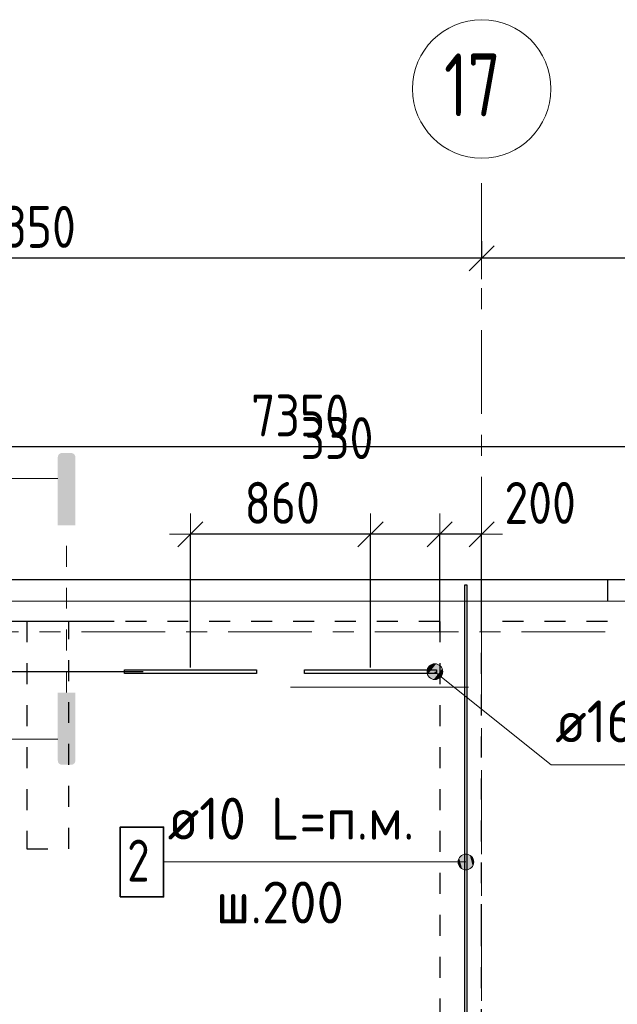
# Model space of a CAD drawing. Header units: metres. Extents: x -38 to 106, y -15 to 20.
# Tile 27 of 40: x 40.85 to 43.7, y 14.62 to 19.32. Entities that reach past the tile are written whole.
import ezdxf

# ---------------------------------------------------------------- set-up
doc = ezdxf.new("R2010")
doc.units = ezdxf.units.M
doc.header["$PDMODE"] = 65
for name, pattern in [('______11', [0.5, 0.4, -0.05, 0, -0.05]), ('______2', [0.0405, 0.03, -0.0105]), ('______5', [1.1, 0.8, -0.1, 0.1, -0.1]), ('______9', [0.1, 0, -0.1])]:
    doc.linetypes.add(name, pattern=pattern)
for name, color, linetype, lineweight in [('XR$2$Перекрытие (1)', 7, 'Continuous', 35), ('XR$3$Осевая линия (1)', 7, '______5', 13), ('XR$3$Размерная линия (1)', 7, 'Continuous', 13), ('XR$4$STANDARD_1', 7, 'Continuous', 25), ('XR$4$Арм. стержнями верхней зоны', 180, 'Continuous', 35), ('XR$4$Общий слой (1)', 7, 'Continuous', 13), ('XR$4$Осевая линия (1)', 7, '______5', 13), ('XR$4$Перекрытие (1)', 7, 'Continuous', 35), ('XR$4$Размерная линия (1)', 7, 'Continuous', 13), ('XR$5$STANDARD_1', 7, 'Continuous', 25), ('XR$5$Арм.стержн. Выпуски', 180, 'Continuous', 35), ('XR$5$Осевая линия (1)', 7, '______5', 13), ('XR$5$Перекрытие (1)', 7, 'Continuous', 35), ('XR$5$Размерная линия (1)', 7, 'Continuous', 13), ('XR$6$STANDARD_1', 7, 'Continuous', 25)]:
    doc.layers.add(name, color=color, linetype=linetype, lineweight=lineweight)
doc.layers.add('XR$7$Стена_ бетон несущ.', color=7, linetype='Continuous', lineweight=70, true_color=0xb4b496)
doc.styles.add('ISOCPEUR', font='txt')
doc.dimstyles.new('DIMSTYLE_5', dxfattribs={"dimtxt": 0.2, "dimasz": 0.2, "dimexe": 0, "dimexo": 0, "dimgap": 0.1, "dimtad": 2, "dimdec": 0, "dimlfac": 1000, "dimrnd": 5, "dimzin": 12, "dimdsep": 46, "dimtxsty": 'ISOCPEUR', "dimblk1": 'ALL_ML_STRICH', "dimblk2": 'ALL_ML_STRICH', "dimsah": 1, "dimcen": 0, "dimclrd": 7, "dimclre": 256, "dimclrt": 7, "dimadec": 0, "dimazin": 0, "dimtfac": 1, "dimtdec": 0, "dimtix": 1, "dimtmove": 2, "dimatfit": 3, "dimfxl": 0, "dimtzin": 0, "dimlwd": 0, "dimlwe": -3, "dimarcsym": 0})
doc.dimstyles.new('DIMSTYLE_7', dxfattribs={"dimtxt": 0.2, "dimasz": 0.2, "dimexe": 0, "dimexo": 0, "dimgap": 0.1, "dimtad": 2, "dimdec": 0, "dimlfac": 1000, "dimrnd": 5, "dimzin": 12, "dimdsep": 46, "dimtxsty": 'ISOCPEUR', "dimblk1": 'ALL_ML_STRICH', "dimblk2": 'ALL_ML_STRICH', "dimsah": 1, "dimcen": 0, "dimclrd": 7, "dimclre": 256, "dimclrt": 7, "dimadec": 0, "dimazin": 0, "dimtfac": 1, "dimtdec": 0, "dimtix": 1, "dimtmove": 2, "dimatfit": 3, "dimfxl": 0, "dimtvp": 1.2, "dimtzin": 0, "dimlwd": 0, "dimlwe": -3, "dimarcsym": 0})

# ---------------------------------------------------------------- blocks, each defined once
blk = doc.blocks.new('ALL_ML_STRICH')
at = {"color": 0, "linetype": 'ByBlock', "lineweight": -2}
for p, q in [((0, -0.5), (0, 0.5)), ((-0.3, -0.3), (0.3, 0.3)), ((-1, 0), (0.5, 0))]:
    blk.add_line(p, q, dxfattribs=at)
blk = doc.blocks.new('*D44')
at = {"layer": 'DEFPOINTS', "color": 7, "linetype": 'Continuous', "lineweight": 13, "transparency": 33554687}
for p in [(45.85, 17.2823), (38.5, 16.65), (45.85, 16.65)]:
    blk.add_point(p, dxfattribs=at)
at = {"layer": 'XR$3$Размерная линия (1)', "color": 9, "linetype": 'Continuous', "lineweight": -2, "true_color": 0xc7c7c7, "transparency": 33554687}
for p, q in [((38.5, 16.67), (38.5, 17.2823)), ((45.85, 16.67), (45.85, 17.2823))]:
    blk.add_line(p, q, dxfattribs=at)
at = {"layer": 'XR$3$Размерная линия (1)', "color": 7, "linetype": 'Continuous', "lineweight": -2, "transparency": 33554687}
blk.add_line((45.85, 17.2823), (38.5, 17.2823), dxfattribs=at)
at = {"layer": 'XR$3$Размерная линия (1)', "color": 7, "linetype": 'Continuous', "lineweight": 13, "transparency": 33554687, "xscale": 0.2, "yscale": 0.2, "zscale": 0.2}
for p, rotation in [((38.5, 17.2823), 180), ((45.85, 17.2823), 360)]:
    blk.add_blockref('ALL_ML_STRICH', p, dxfattribs=dict(at, rotation=rotation))
at = {"layer": 'XR$3$Размерная линия (1)', "color": 7, "linetype": 'Continuous', "lineweight": 13, "transparency": 33554687, "insert": (42.1833, 17.4323), "char_height": 0.2, "width": 0.666667, "attachment_point": 5, "style": 'ISOCPEUR'}
blk.add_mtext('\\W0.83;\\A1;{7350}', dxfattribs=at)
blk = doc.blocks.new('*D60')
at = {"layer": 'DEFPOINTS', "color": 7, "linetype": 'Continuous', "lineweight": 13, "transparency": 33554687}
for p in [(45.65, 18.3268), (43.05, 18.2834), (45.65, 18.182)]:
    blk.add_point(p, dxfattribs=at)
at = {"layer": 'XR$3$Размерная линия (1)', "color": 9, "linetype": 'Continuous', "lineweight": -2, "true_color": 0xc7c7c7, "transparency": 33554687}
for p, q in [((45.65, 18.3068), (45.65, 18.182)), ((43.05, 18.2634), (43.05, 18.182))]:
    blk.add_line(p, q, dxfattribs=at)
at = {"layer": 'XR$3$Размерная линия (1)', "color": 7, "linetype": 'Continuous', "lineweight": -2, "transparency": 33554687}
blk.add_line((45.65, 18.182), (43.05, 18.182), dxfattribs=at)
at = {"layer": 'XR$3$Размерная линия (1)', "color": 7, "linetype": 'Continuous', "lineweight": 13, "transparency": 33554687, "xscale": 0.2, "yscale": 0.2, "zscale": 0.2}
for p, rotation in [((43.05, 18.182), 180), ((45.65, 18.182), 360)]:
    blk.add_blockref('ALL_ML_STRICH', p, dxfattribs=dict(at, rotation=rotation))
at = {"layer": 'XR$3$Размерная линия (1)', "color": 7, "linetype": 'Continuous', "lineweight": 13, "transparency": 33554687, "insert": (44.3583, 18.332), "char_height": 0.2, "width": 0.666667, "attachment_point": 5, "style": 'ISOCPEUR'}
blk.add_mtext('\\W0.83;\\A1;{2600}', dxfattribs=at)
blk = doc.blocks.new('*D61')
at = {"layer": 'DEFPOINTS', "color": 7, "linetype": 'Continuous', "lineweight": 13, "transparency": 33554687}
for p in [(38.7, 18.4861), (43.05, 18.2834), (43.05, 18.182)]:
    blk.add_point(p, dxfattribs=at)
at = {"layer": 'XR$3$Размерная линия (1)', "color": 9, "linetype": 'Continuous', "lineweight": -2, "true_color": 0xc7c7c7, "transparency": 33554687}
for p, q in [((38.7, 18.4661), (38.7, 18.182)), ((43.05, 18.2634), (43.05, 18.182))]:
    blk.add_line(p, q, dxfattribs=at)
at = {"layer": 'XR$3$Размерная линия (1)', "color": 7, "linetype": 'Continuous', "lineweight": -2, "transparency": 33554687}
blk.add_line((43.05, 18.182), (38.7, 18.182), dxfattribs=at)
at = {"layer": 'XR$3$Размерная линия (1)', "color": 7, "linetype": 'Continuous', "lineweight": 13, "transparency": 33554687, "xscale": 0.2, "yscale": 0.2, "zscale": 0.2}
for p, rotation in [((38.7, 18.182), 180), ((43.05, 18.182), 360)]:
    blk.add_blockref('ALL_ML_STRICH', p, dxfattribs=dict(at, rotation=rotation))
at = {"layer": 'XR$3$Размерная линия (1)', "color": 7, "linetype": 'Continuous', "lineweight": 13, "transparency": 33554687, "insert": (40.875, 18.332), "char_height": 0.2, "width": 0.666667, "attachment_point": 5, "style": 'ISOCPEUR'}
blk.add_mtext('\\W0.83;\\A1;{4350}', dxfattribs=at)
blk = doc.blocks.new('*D88')
at = {"layer": 'DEFPOINTS', "color": 7, "linetype": 'Continuous', "lineweight": 13, "transparency": 33554687}
for p in [(45.65, 18.3268), (43.05, 18.2834), (45.65, 18.182)]:
    blk.add_point(p, dxfattribs=at)
at = {"layer": 'XR$4$Размерная линия (1)', "color": 9, "linetype": 'Continuous', "lineweight": -2, "true_color": 0xc7c7c7, "transparency": 33554687}
for p, q in [((45.65, 18.3068), (45.65, 18.182)), ((43.05, 18.2634), (43.05, 18.182))]:
    blk.add_line(p, q, dxfattribs=at)
at = {"layer": 'XR$4$Размерная линия (1)', "color": 7, "linetype": 'Continuous', "lineweight": -2, "transparency": 33554687}
blk.add_line((45.65, 18.182), (43.05, 18.182), dxfattribs=at)
at = {"layer": 'XR$4$Размерная линия (1)', "color": 7, "linetype": 'Continuous', "lineweight": 13, "transparency": 33554687, "xscale": 0.2, "yscale": 0.2, "zscale": 0.2}
for p, rotation in [((43.05, 18.182), 180), ((45.65, 18.182), 360)]:
    blk.add_blockref('ALL_ML_STRICH', p, dxfattribs=dict(at, rotation=rotation))
at = {"layer": 'XR$4$Размерная линия (1)', "color": 7, "linetype": 'Continuous', "lineweight": 13, "transparency": 33554687, "insert": (44.3583, 18.332), "char_height": 0.2, "width": 0.666667, "attachment_point": 5, "style": 'ISOCPEUR'}
blk.add_mtext('\\W0.83;\\A1;{2600}', dxfattribs=at)
blk = doc.blocks.new('*D89')
at = {"layer": 'DEFPOINTS', "color": 7, "linetype": 'Continuous', "lineweight": 13, "transparency": 33554687}
for p in [(38.7, 18.4861), (43.05, 18.2834), (43.05, 18.182)]:
    blk.add_point(p, dxfattribs=at)
at = {"layer": 'XR$4$Размерная линия (1)', "color": 9, "linetype": 'Continuous', "lineweight": -2, "true_color": 0xc7c7c7, "transparency": 33554687}
for p, q in [((38.7, 18.4661), (38.7, 18.182)), ((43.05, 18.2634), (43.05, 18.182))]:
    blk.add_line(p, q, dxfattribs=at)
at = {"layer": 'XR$4$Размерная линия (1)', "color": 7, "linetype": 'Continuous', "lineweight": -2, "transparency": 33554687}
blk.add_line((43.05, 18.182), (38.7, 18.182), dxfattribs=at)
at = {"layer": 'XR$4$Размерная линия (1)', "color": 7, "linetype": 'Continuous', "lineweight": 13, "transparency": 33554687, "xscale": 0.2, "yscale": 0.2, "zscale": 0.2}
for p, rotation in [((38.7, 18.182), 180), ((43.05, 18.182), 360)]:
    blk.add_blockref('ALL_ML_STRICH', p, dxfattribs=dict(at, rotation=rotation))
at = {"layer": 'XR$4$Размерная линия (1)', "color": 7, "linetype": 'Continuous', "lineweight": 13, "transparency": 33554687, "insert": (40.875, 18.332), "char_height": 0.2, "width": 0.666667, "attachment_point": 5, "style": 'ISOCPEUR'}
blk.add_mtext('\\W0.83;\\A1;{4350}', dxfattribs=at)
blk = doc.blocks.new('*D94')
at = {"layer": 'DEFPOINTS', "color": 7, "linetype": 'Continuous', "lineweight": 13, "transparency": 33554687}
for p in [(45.65, 18.3268), (43.05, 18.2834), (45.65, 18.182)]:
    blk.add_point(p, dxfattribs=at)
at = {"layer": 'XR$5$Размерная линия (1)', "color": 9, "linetype": 'Continuous', "lineweight": -2, "true_color": 0xc7c7c7, "transparency": 33554687}
for p, q in [((45.65, 18.3068), (45.65, 18.182)), ((43.05, 18.2634), (43.05, 18.182))]:
    blk.add_line(p, q, dxfattribs=at)
at = {"layer": 'XR$5$Размерная линия (1)', "color": 7, "linetype": 'Continuous', "lineweight": -2, "transparency": 33554687}
blk.add_line((45.65, 18.182), (43.05, 18.182), dxfattribs=at)
at = {"layer": 'XR$5$Размерная линия (1)', "color": 7, "linetype": 'Continuous', "lineweight": 13, "transparency": 33554687, "xscale": 0.2, "yscale": 0.2, "zscale": 0.2}
for p, rotation in [((43.05, 18.182), 180), ((45.65, 18.182), 360)]:
    blk.add_blockref('ALL_ML_STRICH', p, dxfattribs=dict(at, rotation=rotation))
at = {"layer": 'XR$5$Размерная линия (1)', "color": 7, "linetype": 'Continuous', "lineweight": 13, "transparency": 33554687, "insert": (44.3583, 18.332), "char_height": 0.2, "width": 0.666667, "attachment_point": 5, "style": 'ISOCPEUR'}
blk.add_mtext('\\W0.83;\\A1;{2600}', dxfattribs=at)
blk = doc.blocks.new('*D95')
at = {"layer": 'DEFPOINTS', "color": 7, "linetype": 'Continuous', "lineweight": 13, "transparency": 33554687}
for p in [(38.7, 18.4861), (43.05, 18.2834), (43.05, 18.182)]:
    blk.add_point(p, dxfattribs=at)
at = {"layer": 'XR$5$Размерная линия (1)', "color": 9, "linetype": 'Continuous', "lineweight": -2, "true_color": 0xc7c7c7, "transparency": 33554687}
for p, q in [((38.7, 18.4661), (38.7, 18.182)), ((43.05, 18.2634), (43.05, 18.182))]:
    blk.add_line(p, q, dxfattribs=at)
at = {"layer": 'XR$5$Размерная линия (1)', "color": 7, "linetype": 'Continuous', "lineweight": -2, "transparency": 33554687}
blk.add_line((43.05, 18.182), (38.7, 18.182), dxfattribs=at)
at = {"layer": 'XR$5$Размерная линия (1)', "color": 7, "linetype": 'Continuous', "lineweight": 13, "transparency": 33554687, "xscale": 0.2, "yscale": 0.2, "zscale": 0.2}
for p, rotation in [((38.7, 18.182), 180), ((43.05, 18.182), 360)]:
    blk.add_blockref('ALL_ML_STRICH', p, dxfattribs=dict(at, rotation=rotation))
at = {"layer": 'XR$5$Размерная линия (1)', "color": 7, "linetype": 'Continuous', "lineweight": 13, "transparency": 33554687, "insert": (40.875, 18.332), "char_height": 0.2, "width": 0.666667, "attachment_point": 5, "style": 'ISOCPEUR'}
blk.add_mtext('\\W0.83;\\A1;{4350}', dxfattribs=at)
blk = doc.blocks.new('*D114')
at = {"layer": 'DEFPOINTS', "color": 7, "linetype": 'Continuous', "lineweight": 13, "transparency": 33554687}
for p in [(43.05, 16.8653), (42.85, 16.3839), (43.05, 16.3839)]:
    blk.add_point(p, dxfattribs=at)
at = {"layer": 'XR$5$Размерная линия (1)', "color": 9, "linetype": 'Continuous', "lineweight": -2, "true_color": 0xc7c7c7, "transparency": 33554687}
for p, q in [((42.85, 16.4039), (42.85, 16.8653)), ((43.05, 16.4039), (43.05, 16.8653))]:
    blk.add_line(p, q, dxfattribs=at)
at = {"layer": 'XR$5$Размерная линия (1)', "color": 7, "linetype": 'Continuous', "lineweight": -2, "transparency": 33554687}
blk.add_line((43.05, 16.8653), (42.85, 16.8653), dxfattribs=at)
at = {"layer": 'XR$5$Размерная линия (1)', "color": 7, "linetype": 'Continuous', "lineweight": 13, "transparency": 33554687, "xscale": 0.2, "yscale": 0.2, "zscale": 0.2}
for p, rotation in [((42.85, 16.8653), 180), ((43.05, 16.8653), 360)]:
    blk.add_blockref('ALL_ML_STRICH', p, dxfattribs=dict(at, rotation=rotation))
at = {"layer": 'XR$5$Размерная линия (1)', "color": 7, "linetype": 'Continuous', "lineweight": 13, "transparency": 33554687, "insert": (43.3293, 17.0151), "char_height": 0.2, "width": 0.5, "attachment_point": 5, "style": 'ISOCPEUR'}
blk.add_mtext('\\W0.83;\\A1;{200}', dxfattribs=at)
blk = doc.blocks.new('*D115')
at = {"layer": 'DEFPOINTS', "color": 7, "linetype": 'Continuous', "lineweight": 13, "transparency": 33554687}
for p in [(42.85, 16.8653), (42.85, 16.3839), (42.5197, 16.21)]:
    blk.add_point(p, dxfattribs=at)
at = {"layer": 'XR$5$Размерная линия (1)', "color": 9, "linetype": 'Continuous', "lineweight": -2, "true_color": 0xc7c7c7, "transparency": 33554687}
for p, q in [((42.5197, 16.23), (42.5197, 16.8653)), ((42.85, 16.4039), (42.85, 16.8653))]:
    blk.add_line(p, q, dxfattribs=at)
at = {"layer": 'XR$5$Размерная линия (1)', "color": 7, "linetype": 'Continuous', "lineweight": -2, "transparency": 33554687}
blk.add_line((42.85, 16.8653), (42.5197, 16.8653), dxfattribs=at)
at = {"layer": 'XR$5$Размерная линия (1)', "color": 7, "linetype": 'Continuous', "lineweight": 13, "transparency": 33554687, "xscale": 0.2, "yscale": 0.2, "zscale": 0.2}
for p, rotation in [((42.5197, 16.8653), 180), ((42.85, 16.8653), 360)]:
    blk.add_blockref('ALL_ML_STRICH', p, dxfattribs=dict(at, rotation=rotation))
at = {"layer": 'XR$5$Размерная линия (1)', "color": 7, "linetype": 'Continuous', "lineweight": 13, "transparency": 33554687, "insert": (42.3596, 17.3243), "char_height": 0.2, "width": 0.5, "attachment_point": 5, "style": 'ISOCPEUR'}
blk.add_mtext('\\W0.83;\\A1;{330}', dxfattribs=at)
blk = doc.blocks.new('*D116')
at = {"layer": 'DEFPOINTS', "color": 7, "linetype": 'Continuous', "lineweight": 13, "transparency": 33554687}
for p in [(42.5197, 16.8653), (41.6597, 16.21), (42.5197, 16.21)]:
    blk.add_point(p, dxfattribs=at)
at = {"layer": 'XR$5$Размерная линия (1)', "color": 9, "linetype": 'Continuous', "lineweight": -2, "true_color": 0xc7c7c7, "transparency": 33554687}
for p, q in [((41.6597, 16.23), (41.6597, 16.8653)), ((42.5197, 16.23), (42.5197, 16.8653))]:
    blk.add_line(p, q, dxfattribs=at)
at = {"layer": 'XR$5$Размерная линия (1)', "color": 7, "linetype": 'Continuous', "lineweight": -2, "transparency": 33554687}
blk.add_line((42.5197, 16.8653), (41.6597, 16.8653), dxfattribs=at)
at = {"layer": 'XR$5$Размерная линия (1)', "color": 7, "linetype": 'Continuous', "lineweight": 13, "transparency": 33554687, "xscale": 0.2, "yscale": 0.2, "zscale": 0.2}
for p, rotation in [((41.6597, 16.8653), 180), ((42.5197, 16.8653), 360)]:
    blk.add_blockref('ALL_ML_STRICH', p, dxfattribs=dict(at, rotation=rotation))
at = {"layer": 'XR$5$Размерная линия (1)', "color": 7, "linetype": 'Continuous', "lineweight": 13, "transparency": 33554687, "insert": (42.0981, 17.0153), "char_height": 0.2, "width": 0.5, "attachment_point": 5, "style": 'ISOCPEUR'}
blk.add_mtext('\\W0.83;\\A1;{860}', dxfattribs=at)
blk = doc.blocks.new('*D125')
at = {"layer": 'DEFPOINTS', "color": 7, "linetype": 'Continuous', "lineweight": 13, "transparency": 33554687}
for p in [(41.4552, 16.21), (40.3671, 13.775), (41.6542, 13.775)]:
    blk.add_point(p, dxfattribs=at)
at = {"layer": 'XR$5$Размерная линия (1)', "color": 9, "linetype": 'Continuous', "lineweight": -2, "true_color": 0xc7c7c7, "transparency": 33554687}
for p, q in [((41.4352, 16.21), (40.3671, 16.21)), ((41.6342, 13.775), (40.3671, 13.775))]:
    blk.add_line(p, q, dxfattribs=at)
at = {"layer": 'XR$5$Размерная линия (1)', "color": 7, "linetype": 'Continuous', "lineweight": -2, "transparency": 33554687}
blk.add_line((40.3671, 13.775), (40.3671, 16.21), dxfattribs=at)
at = {"layer": 'XR$5$Размерная линия (1)', "color": 7, "linetype": 'Continuous', "lineweight": 13, "transparency": 33554687, "xscale": 0.2, "yscale": 0.2, "zscale": 0.2}
for p, rotation in [((40.3671, 16.21), 90), ((40.3671, 13.775), 270)]:
    blk.add_blockref('ALL_ML_STRICH', p, dxfattribs=dict(at, rotation=rotation))
at = {"layer": 'XR$5$Размерная линия (1)', "color": 7, "linetype": 'Continuous', "lineweight": 13, "transparency": 33554687, "insert": (40.2171, 14.9925), "char_height": 0.2, "width": 0.666667, "attachment_point": 5, "rotation": 90, "style": 'ISOCPEUR'}
blk.add_mtext('\\W0.83;\\A1;{2435}', dxfattribs=at)
blk = doc.blocks.new('*D126')
at = {"layer": 'DEFPOINTS', "color": 7, "linetype": 'Continuous', "lineweight": 13, "transparency": 33554687}
for p in [(41.3159, 16.45), (40.3671, 16.21), (41.4552, 16.21)]:
    blk.add_point(p, dxfattribs=at)
at = {"layer": 'XR$5$Размерная линия (1)', "color": 9, "linetype": 'Continuous', "lineweight": -2, "true_color": 0xc7c7c7, "transparency": 33554687}
for p, q in [((41.2959, 16.45), (40.3671, 16.45)), ((41.4352, 16.21), (40.3671, 16.21))]:
    blk.add_line(p, q, dxfattribs=at)
at = {"layer": 'XR$5$Размерная линия (1)', "color": 7, "linetype": 'Continuous', "lineweight": -2, "transparency": 33554687}
blk.add_line((40.3671, 16.21), (40.3671, 16.45), dxfattribs=at)
at = {"layer": 'XR$5$Размерная линия (1)', "color": 7, "linetype": 'Continuous', "lineweight": 13, "transparency": 33554687, "xscale": 0.2, "yscale": 0.2, "zscale": 0.2}
for p, rotation in [((40.3671, 16.45), 90), ((40.3671, 16.21), 270)]:
    blk.add_blockref('ALL_ML_STRICH', p, dxfattribs=dict(at, rotation=rotation))
at = {"layer": 'XR$5$Размерная линия (1)', "color": 7, "linetype": 'Continuous', "lineweight": 13, "transparency": 33554687, "insert": (40.2205, 16.8493), "char_height": 0.2, "width": 0.5, "attachment_point": 5, "rotation": 90, "style": 'ISOCPEUR'}
blk.add_mtext('\\W0.83;\\A1;{240}', dxfattribs=at)

msp = doc.modelspace()

# ---------------------------------------------------------------- hatches: boundary and pattern name
at = {"layer": 'XR$4$STANDARD_1', "linetype": 'Continuous', "lineweight": 25, "true_color": 0x000000, "transparency": 33554687}
for points in [[(41.0273, 17.236), (41.0271, 17.2335), (41.0271, 16.9085), (41.1107, 16.9085), (41.1107, 17.2335), (41.1106, 17.236), (41.1101, 17.2385), (41.1092, 17.2409), (41.1081, 17.2432), (41.1067, 17.2453), (41.105, 17.2473), (41.1031, 17.249), (41.1009, 17.2504), (41.0987, 17.2515), (41.0962, 17.2523), (41.0937, 17.2528), (41.0912, 17.253), (41.0467, 17.253), (41.0441, 17.2528), (41.0416, 17.2523), (41.0392, 17.2515), (41.0369, 17.2504), (41.0348, 17.249), (41.0328, 17.2473), (41.0312, 17.2453), (41.0297, 17.2432), (41.0286, 17.2409), (41.0278, 17.2385)], [(41.0273, 15.783), (41.0278, 15.7805), (41.0286, 15.7781), (41.0297, 15.7758), (41.0312, 15.7737), (41.0328, 15.7717), (41.0348, 15.7701), (41.0369, 15.7686), (41.0392, 15.7675), (41.0416, 15.7667), (41.0441, 15.7662), (41.0467, 15.766), (41.0912, 15.766), (41.0937, 15.7662), (41.0962, 15.7667), (41.0987, 15.7675), (41.1009, 15.7686), (41.1031, 15.7701), (41.105, 15.7717), (41.1067, 15.7737), (41.1081, 15.7758), (41.1092, 15.7781), (41.1101, 15.7805), (41.1106, 15.783), (41.1107, 15.7856), (41.1107, 16.1106), (41.0271, 16.1106), (41.0271, 15.7856)]]:
    msp.add_hatch(color=18, dxfattribs=at).paths.add_polyline_path(points)
at = {"layer": 'XR$4$Арм. стержнями верхней зоны', "linetype": 'Continuous', "lineweight": 13, "transparency": 33554687}
for points in [[(42.9428, 15.2834), (42.9428, 15.3209), (42.9375, 15.3021)], [(42.9428, 15.3209), (42.9563, 15.2699), (42.9563, 15.3344)], [(42.9428, 15.3209), (42.9428, 15.2834), (42.9563, 15.2699)], [(42.9563, 15.3344), (42.975, 15.2646), (42.975, 15.3396)], [(42.9563, 15.3344), (42.9563, 15.2699), (42.975, 15.2646)], [(42.975, 15.3396), (42.975, 15.2646), (42.9937, 15.2699)], [(42.975, 15.3396), (42.9937, 15.2699), (42.9937, 15.3344)], [(42.9937, 15.3344), (42.9937, 15.2699), (43.0072, 15.2834)], [(42.9937, 15.3344), (43.0072, 15.2834), (43.0072, 15.3209)], [(43.0072, 15.3209), (43.0072, 15.2834), (43.0125, 15.3021)]]:
    msp.add_hatch(color=7, dxfattribs=at).paths.add_polyline_path(points)
at = {"layer": 'XR$5$Арм.стержн. Выпуски', "linetype": 'Continuous', "lineweight": 13, "transparency": 33554687}
for points in [[(42.7919, 16.1965), (42.8133, 16.2448), (42.7898, 16.2155)], [(42.7898, 16.2155), (42.8133, 16.2448), (42.7975, 16.2334)], [(42.8033, 16.1807), (42.8323, 16.2469), (42.7919, 16.1965)], [(42.7919, 16.1965), (42.8323, 16.2469), (42.8133, 16.2448)], [(42.8033, 16.1807), (42.8502, 16.2393), (42.8323, 16.2469)], [(42.8212, 16.1731), (42.8502, 16.2393), (42.8033, 16.1807)], [(42.8212, 16.1731), (42.8615, 16.2235), (42.8502, 16.2393)], [(42.8402, 16.1752), (42.8615, 16.2235), (42.8212, 16.1731)], [(42.8402, 16.1752), (42.8636, 16.2045), (42.8615, 16.2235)], [(42.8636, 16.2045), (42.8402, 16.1752), (42.856, 16.1866)]]:
    msp.add_hatch(color=7, dxfattribs=at).paths.add_polyline_path(points)

# ---------------------------------------------------------------- linework, layer by layer
at = {"layer": 'XR$2$Перекрытие (1)', "color": 7, "linetype": 'Continuous', "lineweight": 13, "transparency": 33554687}
msp.add_line((45.85, 16.65), (38.5, 16.65), dxfattribs=at)
at = {"layer": 'XR$3$Осевая линия (1)', "color": 253, "linetype": '______11', "lineweight": 13, "true_color": 0xa0a0a0, "transparency": 33554687}
for p, q in [((43.05, 8.34), (43.05, 18.62)), ((36.94, 16.4), (47.05, 16.4))]:
    msp.add_line(p, q, dxfattribs=at)
at = {"layer": 'XR$3$Осевая линия (1)', "color": 7, "linetype": 'Continuous', "lineweight": 13, "transparency": 33554687}
msp.add_circle((43.0504, 18.9901), 0.3304, dxfattribs=at)
at = {"layer": 'XR$4$STANDARD_1', "color": 7, "linetype": 'Continuous', "lineweight": 13, "transparency": 33554687}
for p, q in [((41.0271, 17.1315), (40.5704, 17.1315)), ((41.0271, 15.8876), (40.5704, 15.8876))]:
    msp.add_line(p, q, dxfattribs=at)
at = {"layer": 'XR$4$STANDARD_1', "color": 7, "linetype": '______9', "lineweight": 13, "transparency": 33554687}
msp.add_line((41.0689, 16.1106), (41.0689, 16.9085), dxfattribs=at)
at = {"layer": 'XR$4$Арм. стержнями верхней зоны', "color": 7, "linetype": 'Continuous', "lineweight": 13, "transparency": 33554687}
for p, q in [((42.975, 15.3396), (42.975, 15.3396)), ((41.5316, 15.3021), (42.8116, 15.3021)), ((42.8116, 15.3021), (42.975, 15.3021)), ((42.9375, 15.3021), (42.9375, 15.3021)), ((43.0125, 15.3021), (43.0125, 15.3021)), ((42.975, 15.2646), (42.975, 15.2646))]:
    msp.add_line(p, q, dxfattribs=at)
at = {"layer": 'XR$4$Арм. стержнями верхней зоны', "color": 4, "linetype": 'Continuous', "lineweight": 25, "transparency": 33554687}
msp.add_lwpolyline([(42.98, 16.625), (42.98, 9.025), (42.97, 9.025), (42.97, 16.625), (42.98, 16.625)], dxfattribs=at)
at = {"layer": 'XR$4$Арм. стержнями верхней зоны', "color": 7, "linetype": 'Continuous', "lineweight": 35, "transparency": 33554687}
msp.add_lwpolyline([(41.3249, 15.1355), (41.5316, 15.1355), (41.5316, 15.4688), (41.3249, 15.4688), (41.3249, 15.1355)], dxfattribs=at)
at = {"layer": 'XR$4$Арм. стержнями верхней зоны', "color": 7, "linetype": 'Continuous', "lineweight": 13, "transparency": 33554687}
msp.add_circle((42.975, 15.3021), 0.0375, dxfattribs=at)
at = {"layer": 'XR$4$Общий слой (1)', "color": 7, "linetype": 'Continuous', "lineweight": 13, "transparency": 33554687}
msp.add_lwpolyline([(45.6956, 9.127), (45.6956, 16.547), (38.7756, 16.547), (38.7756, 9.117), (45.7456, 9.117)], dxfattribs=at)
at = {"layer": 'XR$4$Осевая линия (1)', "color": 253, "linetype": '______11', "lineweight": 13, "true_color": 0xa0a0a0, "transparency": 33554687}
for p, q in [((43.05, 8.34), (43.05, 18.62)), ((36.94, 16.4), (47.05, 16.4))]:
    msp.add_line(p, q, dxfattribs=at)
at = {"layer": 'XR$4$Осевая линия (1)', "color": 7, "linetype": 'Continuous', "lineweight": 13, "transparency": 33554687}
msp.add_circle((43.0504, 18.9901), 0.3304, dxfattribs=at)
at = {"layer": 'XR$4$Перекрытие (1)', "color": 7, "linetype": 'Continuous', "lineweight": 25, "transparency": 33554687}
msp.add_line((38.5, 16.65), (45.85, 16.65), dxfattribs=at)
at = {"layer": 'XR$5$STANDARD_1', "color": 52, "linetype": 'Continuous', "lineweight": 13, "transparency": 33554687}
msp.add_line((42.1378, 16.1357), (42.9878, 16.1357), dxfattribs=at)
at = {"layer": 'XR$5$Арм.стержн. Выпуски', "color": 7, "linetype": 'Continuous', "lineweight": 13, "transparency": 33554687}
for p, q in [((42.7975, 16.2334), (42.7975, 16.2334)), ((43.3811, 15.7661), (42.8267, 16.21)), ((42.8502, 16.2393), (42.8502, 16.2393)), ((42.8033, 16.1807), (42.8033, 16.1807)), ((42.856, 16.1866), (42.856, 16.1866)), ((43.3811, 15.7661), (45.2411, 15.7661))]:
    msp.add_line(p, q, dxfattribs=at)
at = {"layer": 'XR$5$Арм.стержн. Выпуски', "color": 7, "linetype": 'Continuous', "lineweight": 25, "transparency": 33554687}
for points in [[(41.3447, 16.218), (41.9747, 16.218), (41.9747, 16.202), (41.3447, 16.202), (41.3447, 16.218)], [(42.2047, 16.218), (42.8347, 16.218), (42.8347, 16.202), (42.2047, 16.202), (42.2047, 16.218)]]:
    msp.add_lwpolyline(points, dxfattribs=at)
at = {"layer": 'XR$5$Арм.стержн. Выпуски', "color": 7, "linetype": 'Continuous', "lineweight": 13, "transparency": 33554687}
msp.add_circle((42.8267, 16.21), 0.0375, dxfattribs=at)
at = {"layer": 'XR$5$Осевая линия (1)', "color": 253, "linetype": '______11', "lineweight": 13, "true_color": 0xa0a0a0, "transparency": 33554687}
for p, q in [((43.05, 8.34), (43.05, 18.62)), ((36.94, 16.4), (47.05, 16.4))]:
    msp.add_line(p, q, dxfattribs=at)
at = {"layer": 'XR$5$Осевая линия (1)', "color": 7, "linetype": 'Continuous', "lineweight": 13, "transparency": 33554687}
msp.add_circle((43.0504, 18.9901), 0.3304, dxfattribs=at)
at = {"layer": 'XR$5$Перекрытие (1)', "color": 7, "linetype": 'Continuous', "lineweight": 25, "transparency": 33554687}
msp.add_line((38.5, 16.65), (45.85, 16.65), dxfattribs=at)
at = {"layer": 'XR$6$STANDARD_1', "color": 52, "linetype": 'Continuous', "lineweight": 13, "transparency": 33554687}
msp.add_line((42.1378, 16.1357), (42.9878, 16.1357), dxfattribs=at)
at = {"layer": 'XR$7$Стена_ бетон несущ.', "color": 253, "linetype": '______2', "lineweight": -3, "true_color": 0xa0a0a0, "transparency": 33554687}
for p, q in [((42.85, 16.45), (41.0797, 16.45)), ((42.85, 16.45), (42.85, 13.68)), ((43.05, 15.0003), (43.05, 16.45)), ((43.05, 12.3003), (43.05, 15.0003))]:
    msp.add_line(p, q, dxfattribs=at)
for points in [[(40.545, 16.65), (43.65, 16.65), (43.65, 16.45), (43.05, 16.45)], [(40.8797, 16.45), (40.545, 16.45), (40.545, 16.65)], [(40.8797, 16.45), (40.8797, 15.3653), (41.0797, 15.3653), (41.0797, 16.45)]]:
    msp.add_lwpolyline(points, dxfattribs=at)

# ---------------------------------------------------------------- texts
at = {"layer": 'XR$3$Осевая линия (1)', "color": 7, "linetype": 'Continuous', "lineweight": 13, "transparency": 33554687, "insert": (42.8704, 18.8596), "char_height": 0.3, "width": 0.472281, "attachment_point": 7, "style": 'ISOCPEUR'}
msp.add_mtext('\\W0.75;17', dxfattribs=at)
at = {"layer": 'XR$4$Арм. стержнями верхней зоны', "color": 7, "linetype": 'Continuous', "lineweight": 25, "transparency": 33554687, "char_height": 0.2, "attachment_point": 7, "style": 'ISOCPEUR'}
for s, insert, width in [('\\W0.94;ø10 L=п.м.', (41.5516, 15.4088), 1.333221), ('\\W0.78;2', (41.3583, 15.2088), 0.217605), ('\\W0.95;ш.200 ', (41.7816, 15.0088), 0.874664)]:
    msp.add_mtext(s, dxfattribs=dict(at, insert=insert, width=width))
at = {"layer": 'XR$4$Осевая линия (1)', "color": 7, "linetype": 'Continuous', "lineweight": 13, "transparency": 33554687, "insert": (42.8704, 18.8596), "char_height": 0.3, "width": 0.472281, "attachment_point": 7, "style": 'ISOCPEUR'}
msp.add_mtext('\\W0.75;17', dxfattribs=at)
at = {"layer": 'XR$5$Арм.стержн. Выпуски', "color": 7, "linetype": 'Continuous', "lineweight": 25, "transparency": 33554687, "insert": (43.4011, 15.8727), "char_height": 0.2, "width": 1.913073, "attachment_point": 7, "style": 'ISOCPEUR'}
msp.add_mtext('\\W0.94;ø16 L=1500mm ', dxfattribs=at)
at = {"layer": 'XR$5$Осевая линия (1)', "color": 7, "linetype": 'Continuous', "lineweight": 13, "transparency": 33554687, "insert": (42.8704, 18.8596), "char_height": 0.3, "width": 0.472281, "attachment_point": 7, "style": 'ISOCPEUR'}
msp.add_mtext('\\W0.75;17', dxfattribs=at)

# ---------------------------------------------------------------- dimensions: what is measured, and where the dimension line sits
at = {"layer": 'XR$3$Размерная линия (1)', "color": 7, "linetype": 'Continuous', "lineweight": 13, "transparency": 33554687}
for base, p1, p2, picture, middle in [((38.7, 18.182), (43.05, 18.2634), (38.7, 18.4661), '*D61', (40.875, 18.332)), ((43.05, 18.182), (45.65, 18.3068), (43.05, 18.2634), '*D60', (44.3583, 18.332)), ((38.5, 17.2823), (45.85, 16.67), (38.5, 16.67), '*D44', (42.1833, 17.4323))]:
    dim = msp.add_linear_dim(base=base, p1=p1, p2=p2, angle=180, dimstyle='DIMSTYLE_5', override={"dimpost": '<>', "dimclrd": 7, "dimclre": 9, "dimclrt": 7, "dimlwd": 0, "dimlwe": 65533}, dxfattribs=at)
    dim.commit()
    dim.dimension.update_dxf_attribs({"geometry": picture, "text_midpoint": middle, "dimtype": 160})
at = {"layer": 'XR$4$Размерная линия (1)', "color": 7, "linetype": 'Continuous', "lineweight": 13, "transparency": 33554687}
for base, p1, p2, picture, middle in [((38.7, 18.182), (43.05, 18.2634), (38.7, 18.4661), '*D89', (40.875, 18.332)), ((43.05, 18.182), (45.65, 18.3068), (43.05, 18.2634), '*D88', (44.3583, 18.332))]:
    dim = msp.add_linear_dim(base=base, p1=p1, p2=p2, angle=180, dimstyle='DIMSTYLE_5', override={"dimpost": '<>', "dimclrd": 7, "dimclre": 9, "dimclrt": 7, "dimlwd": 0, "dimlwe": 65533}, dxfattribs=at)
    dim.commit()
    dim.dimension.update_dxf_attribs({"geometry": picture, "text_midpoint": middle, "dimtype": 160})
at = {"layer": 'XR$5$Размерная линия (1)', "color": 7, "linetype": 'Continuous', "lineweight": 13, "transparency": 33554687}
for base, p1, p2, angle, dimstyle, picture, middle in [((38.7, 18.182), (43.05, 18.2634), (38.7, 18.4661), 180, 'DIMSTYLE_5', '*D95', (40.875, 18.332)), ((43.05, 18.182), (45.65, 18.3068), (43.05, 18.2634), 180, 'DIMSTYLE_5', '*D94', (44.3583, 18.332)), ((42.5197, 16.8653), (42.85, 16.4039), (42.5197, 16.23), 180, 'DIMSTYLE_7', '*D115', (42.3596, 17.3243)), ((41.6597, 16.8653), (42.5197, 16.23), (41.6597, 16.23), 180, 'DIMSTYLE_5', '*D116', (42.0981, 17.0153)), ((42.85, 16.8653), (43.05, 16.4039), (42.85, 16.4039), 180, 'DIMSTYLE_7', '*D114', (43.3293, 17.0151)), ((40.3671, 16.45), (41.4352, 16.21), (41.2959, 16.45), 90, 'DIMSTYLE_7', '*D126', (40.2205, 16.8493)), ((40.3671, 16.21), (41.6342, 13.775), (41.4352, 16.21), 90, 'DIMSTYLE_5', '*D125', (40.2171, 14.9925))]:
    dim = msp.add_linear_dim(base=base, p1=p1, p2=p2, angle=angle, dimstyle=dimstyle, override={"dimpost": '<>', "dimclrd": 7, "dimclre": 9, "dimclrt": 7, "dimlwd": 0, "dimlwe": 65533}, dxfattribs=at)
    dim.commit()
    dim.dimension.update_dxf_attribs({"geometry": picture, "text_midpoint": middle, "dimtype": 160})

doc.saveas('drawing.dxf')
